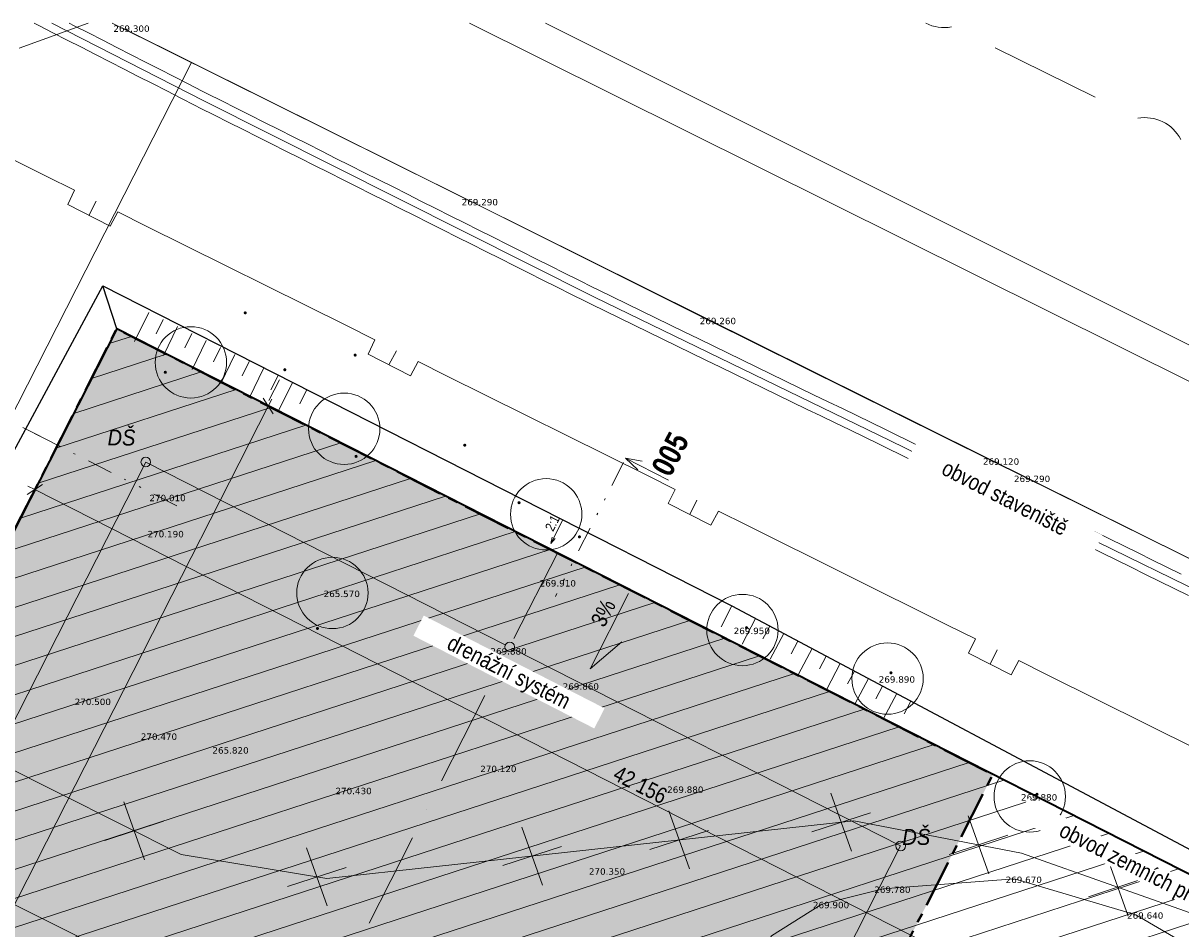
# Model space of a CAD drawing. Header units: millimetres. Extents: x -479461597 to -478645968, y -1101060132 to -1100898045.
# Tile 19 of 145: x -479315677 to -479279452, y -1100926393 to -1100898045. Entities that reach past the tile are written whole.
import ezdxf
from ezdxf.xclip import XClip

# ---------------------------------------------------------------- set-up
doc = ezdxf.new("R2010")
doc.units = ezdxf.units.MM
doc.header["$MEASUREMENT"] = 0
doc.header["$XCLIPFRAME"] = 0
for name, pattern in [('19-015-_48_Čerchovaná s jednou', [5000, 3000, -1000, 0, -1000]), ('CENTER', [2400, 1500, -300, 300, -300]), ('Wipeout_Contour', [1000, 0, -1000]), ('Čerchovaná se dvěma tečkami L', [2300, 800, -460, 60, -460, 60, -460]), ('Čárkovaná L', [1300, 800, -500])]:
    doc.linetypes.add(name, pattern=pattern)
for name, color, linetype in [('Externí - kresby a obrázky', 7, 'Continuous'), ('HTU_1_Katastr_3_BODOVE OBJEKTY_Pero_č.__3', 7, 'Continuous'), ('HTU_3_HTU_4_Situace - terén HTU', 7, 'Continuous')]:
    doc.layers.add(name, color=color, linetype=linetype)
for name, color, linetype, lineweight, true_color in [('HTU_1_Katastr_3_2D čary_Pero_č.__15', 7, 'Continuous', 18, 0xc3457e), ('HTU_2_zaměření_2_body_Pero_č.__202', 7, 'Continuous', 20, 0x6d6f03), ('HTU_2_zaměření_2_kresba_Pero_č.__202', 7, 'Continuous', 20, 0x6d6f03), ('HTU_2_zaměření_2_výšky_Pero_č.__202', 7, 'Continuous', 20, 0x6d6f03), ('HTU_3_HTU_4_2D čary_Pero_č.__15', 7, 'Continuous', 18, 0xc3457e), ('HTU_3_HTU_4_Situace - terén HTU_Pero_č.__185', 7, 'Continuous', 20, 0xa8a8a8), ('HTU_3_HTU_4_Situace - terén HTU_Pero_č.__186', 7, 'Continuous', 25, 0x7b0011), ('HTU_3_HTU_4_Situace - terén HTU_Pero_č.__221', 7, 'Continuous', 40, 0xa87e33), ('HTU_3_HTU_4_Situace - terén HTU_Pero_č.__222', 7, 'Continuous', 20, 0xa87e33), ('HTU_3_HTU_4_Zaklady drenáž_Pero_č.__166', 7, 'Continuous', 13, 0x7b0011)]:
    doc.layers.add(name, color=color, linetype=linetype, lineweight=lineweight, true_color=true_color)
for name, color, linetype, lineweight in [('HTU_1_Katastr_3_2D čary_Pero_č.__76', 124, 'Continuous', 18), ('HTU_1_Katastr_3_BT_hranice_parcel_Pero_č.__1_Pero_č.__1', 7, 'Continuous', 18), ('HTU_1_Katastr_3_OVA_NET_Pero_č.__1_Pero_č.__1', 7, 'Continuous', 18), ('HTU_1_Katastr_3_PLYN_VŠB_Pero_č.__1_Pero_č.__1', 7, 'Continuous', 18), ('HTU_1_Katastr_3_SLP_kabel_Pero_č.__1_Pero_č.__1', 7, 'Continuous', 18), ('HTU_1_Katastr_3_VO_KABEL_Pero_č.__1_Pero_č.__1', 7, 'Continuous', 18), ('HTU_1_Katastr_3_voda_ovak (z existencí)_Pero_č.__1_Pero_č.__1', 7, 'Continuous', 18), ('HTU_3_HTU_4_2D čary_Pero_č.__76', 124, 'Continuous', 18), ('HTU_3_HTU_4_Bourané_Konstrukce - základy výkop_Pero_č.__109', 7, 'Continuous', 18), ('HTU_3_HTU_4_Konstrukce - základy výkop_Pero_č.__8', 7, 'Continuous', 18), ('HTU_3_HTU_4_Situace - terén HTU_Pero_č.__164', 250, 'Continuous', 13), ('HTU_3_HTU_4_Situace - terén HTU_Pero_č.__203', 7, 'Continuous', 35), ('HTU_3_HTU_4_Situace - terén HTU_Pero_č.__25', 7, 'Continuous', 18), ('HTU_3_HTU_4_Situace - terén HTU_Pero_č.__45', 7, 'Continuous', 18), ('HTU_3_HTU_4_Situace - terén HTU_Pero_č.__85', 7, 'Continuous', 18), ('HTU_3_HTU_4_Výkopy -  vykop_Pero_č.__164', 250, 'Continuous', 13), ('HTU_3_HTU_4_Výkopy -  vykop_Pero_č.__4', 7, 'Continuous', 18), ('HTU_3_HTU_4_Zaklady drenáž_Pero_č.__8', 7, 'Continuous', 18), ('HTU_3_HTU_4_Značky - řezy_Pero_č.__21', 7, 'Continuous', 18), ('HTU_3_HTU_4_Značky - řezy_Pero_č.__25', 7, 'Continuous', 18), ('HTU_3_HTU_4_Značky - řezy_Pero_č.__85', 7, 'Continuous', 18)]:
    doc.layers.add(name, color=color, linetype=linetype, lineweight=lineweight)
doc.styles.add('GENERATED_STYLE_1', font='txt')
doc.styles.add('GENERATED_STYLE_5', font='txt')
doc.styles.add('GENERATED_STYLE_6', font='txt')
doc.styles.add('GENERATED_STYLE_7', font='txt')
doc.styles.add('GENERATED_STYLE_8', font='txt')
doc.linetypes.add('cara rezu', pattern='A,0,[7,20-026-4_02.1.10- 02 Situace HTU1.Shx,S=6.349206,R=0,X=0,Y=0],-800,0', length=800)
doc.linetypes.add('EL_VEDENI_SLABOPROUD_PODZ', pattern='A,0,[5,20-026-4_02.1.10- 02 Situace HTU1.Shx,S=0.277778,R=0,X=0,Y=0],-100,0', length=100)
doc.linetypes.add('kanaldrenaz', pattern='A,0,[8,20-026-4_02.1.10- 02 Situace HTU1.Shx,S=19.047619,R=0,X=0,Y=0],-2800,0', length=2800)
doc.linetypes.add('plná nepravidelná', pattern='A,0,[1,20-026-4_02.1.10- 02 Situace HTU1.Shx,S=7.936508,R=0,X=0,Y=2.08167e-17],-1000,0', length=1000)
doc.linetypes.add('Voda_pitna_podz', pattern='A,0,[3,20-026-4_02.1.10- 02 Situace HTU1.Shx,S=0.277778,R=0,X=0,Y=0],-100,0', length=100)

# ---------------------------------------------------------------- blocks, each defined once
blk = doc.blocks.new('Kresba_2_2', base_point=(-460327121.276564, -1100980142.449307))
at = {"layer": 'HTU_2_zaměření_2_body_Pero_č.__202', "color": 66, "linetype": 'Continuous', "lineweight": 20, "true_color": 0x6d6f03}
for p, q in [((-479312580, -1100898190), (-479312579.95, -1100898190)), ((-479301680, -1100903620), (-479301679.95, -1100903620)), ((-479294230, -1100907340), (-479294229.95, -1100907340)), ((-479285370, -1100911740), (-479285369.95, -1100911740)), ((-479284400, -1100912280), (-479284399.95, -1100912280)), ((-479311450, -1100912880), (-479311449.95, -1100912880)), ((-479311510, -1100914010), (-479311509.95, -1100914010)), ((-479299240, -1100915550), (-479299239.95, -1100915550)), ((-479306000, -1100915880), (-479305999.95, -1100915880)), ((-479293170, -1100917040), (-479293169.95, -1100917040)), ((-479300780, -1100917680), (-479300779.95, -1100917680)), ((-479288630, -1100918560), (-479288629.95, -1100918560)), ((-479298520, -1100918780), (-479298519.95, -1100918780)), ((-479313790, -1100919260), (-479313789.95, -1100919260)), ((-479311720, -1100920350), (-479311719.95, -1100920350)), ((-479309480, -1100920780), (-479309479.95, -1100920780)), ((-479301100, -1100921360), (-479301099.95, -1100921360)), ((-479305630, -1100922050), (-479305629.95, -1100922050)), ((-479295250, -1100922010), (-479295249.95, -1100922010)), ((-479284180, -1100922250), (-479284179.95, -1100922250)), ((-479297700, -1100924570), (-479297699.95, -1100924570)), ((-479288770, -1100925140), (-479288769.95, -1100925140)), ((-479284660, -1100924830), (-479284659.95, -1100924830)), ((-479290690, -1100925620), (-479290689.95, -1100925620)), ((-479280860, -1100925950), (-479280859.95, -1100925950))]:
    blk.add_line(p, q, dxfattribs=at)
at = {"layer": 'HTU_2_zaměření_2_kresba_Pero_č.__202', "color": 66, "linetype": 'Continuous', "lineweight": 20, "true_color": 0x6d6f03, "flags": 128}
for points in [[(-479267690, -1100920500), (-479276570, -1100916090), (-479285370, -1100911740), (-479294230, -1100907340), (-479301680, -1100903620), (-479312580, -1100898190)], [(-479306110, -1100953620), (-479304400, -1100950650), (-479302460, -1100946540), (-479300780, -1100943700), (-479297720, -1100936230), (-479295240, -1100931870), (-479293150, -1100928110), (-479292260, -1100926610), (-479290690, -1100925620), (-479288770, -1100925140), (-479284660, -1100924830), (-479280860, -1100925950), (-479278200, -1100927510)]]:
    blk.add_lwpolyline(points, dxfattribs=at)
at = {"layer": 'HTU_2_zaměření_2_kresba_Pero_č.__202', "color": 66, "linetype": 'Continuous', "lineweight": 20, "true_color": 0x6d6f03}
for centre in [(-479310429.220098, -1100908661.712548), (-479305630.055141, -1100910740.257281), (-479299311.155163, -1100913418.38216), (-479306000, -1100915880), (-479293170, -1100917040), (-479288630, -1100918560), (-479284180, -1100922250)]:
    blk.add_circle(centre, 1116.516675, dxfattribs=at)
at = {"layer": 'HTU_2_zaměření_2_výšky_Pero_č.__202', "color": 66, "linetype": 'Continuous', "lineweight": 20, "true_color": 0x6d6f03, "char_height": 200, "attachment_point": 4, "style": 'GENERATED_STYLE_1'}
for s, insert in [('\\A1;{\\pql;\\fVerdana|b0|i0|c238|p38;269.300}', (-479312854.915, -1100898219.581786)), ('\\A1;{\\pql;\\fVerdana|b0|i0|c238|p38;269.290}', (-479301954.915, -1100903649.581786)), ('\\A1;{\\pql;\\fVerdana|b0|i0|c238|p38;269.260}', (-479294504.915, -1100907369.581786)), ('\\A1;{\\pql;\\fVerdana|b0|i0|c238|p38;269.120}', (-479285644.915, -1100911769.581786)), ('\\A1;{\\pql;\\fVerdana|b0|i0|c238|p38;269.290}', (-479284674.915, -1100912309.581786)), ('\\A1;{\\pql;\\fVerdana|b0|i0|c238|p38;270.010}', (-479311724.915, -1100912909.581786)), ('\\A1;{\\pql;\\fVerdana|b0|i0|c238|p38;270.190}', (-479311784.915, -1100914039.581786)), ('\\A1;{\\pql;\\fVerdana|b0|i0|c238|p38;269.910}', (-479299514.915, -1100915579.581786)), ('\\A1;{\\pql;\\fVerdana|b0|i0|c238|p38;265.570}', (-479306274.915, -1100915909.581786)), ('\\A1;{\\pql;\\fVerdana|b0|i0|c238|p38;269.950}', (-479293444.915, -1100917069.581786)), ('\\A1;{\\pql;\\fVerdana|b0|i0|c238|p38;269.880}', (-479301054.915, -1100917709.581786)), ('\\A1;{\\pql;\\fVerdana|b0|i0|c238|p38;269.890}', (-479288904.915, -1100918589.581786)), ('\\A1;{\\pql;\\fVerdana|b0|i0|c238|p38;269.860}', (-479298794.915, -1100918809.581786)), ('\\A1;{\\pql;\\fVerdana|b0|i0|c238|p38;270.500}', (-479314064.915, -1100919289.581786)), ('\\A1;{\\pql;\\fVerdana|b0|i0|c238|p38;270.470}', (-479311994.915, -1100920379.581786)), ('\\A1;{\\pql;\\fVerdana|b0|i0|c238|p38;265.820}', (-479309754.915, -1100920809.581786)), ('\\A1;{\\pql;\\fVerdana|b0|i0|c238|p38;270.120}', (-479301374.915, -1100921389.581786)), ('\\A1;{\\pql;\\fVerdana|b0|i0|c238|p38;270.430}', (-479305904.915, -1100922079.581786)), ('\\A1;{\\pql;\\fVerdana|b0|i0|c238|p38;269.880}', (-479295524.915, -1100922039.581786)), ('\\A1;{\\pql;\\fVerdana|b0|i0|c238|p38;269.880}', (-479284454.915, -1100922279.581786)), ('\\A1;{\\pql;\\fVerdana|b0|i0|c238|p38;270.350}', (-479297974.915, -1100924599.581786)), ('\\A1;{\\pql;\\fVerdana|b0|i0|c238|p38;269.670}', (-479284934.915, -1100924859.581786)), ('\\A1;{\\pql;\\fVerdana|b0|i0|c238|p38;269.780}', (-479289044.915, -1100925169.581786)), ('\\A1;{\\pql;\\fVerdana|b0|i0|c238|p38;269.900}', (-479290964.915, -1100925649.581786)), ('\\A1;{\\pql;\\fVerdana|b0|i0|c238|p38;269.640}', (-479281134.915, -1100925979.581786))]:
    blk.add_mtext(s, dxfattribs=dict(at, insert=insert))
blk = doc.blocks.new('Kresba_3_3', base_point=(-460327121, -1100980142))
at = {"layer": 'HTU_1_Katastr_3_BODOVE OBJEKTY_Pero_č.__3', "linetype": 'Continuous', "lineweight": 0, "true_color": 0x000000}
for points in [[(-479308678, -1100907112, 1), (-479308778, -1100907112, 1)], [(-479305239, -1100908434, 1), (-479305339, -1100908434, 1)], [(-479311179, -1100908972, 1), (-479311279, -1100908972, 1)], [(-479307439, -1100908893, 1), (-479307539, -1100908893, 1)], [(-479301809, -1100911255, 1), (-479301909, -1100911255, 1)], [(-479305210, -1100911604, 1), (-479305310, -1100911604, 1)], [(-479300110, -1100913055, 1), (-479300210, -1100913055, 1)], [(-479298220, -1100914124, 1), (-479298320, -1100914123, 1)], [(-479306417, -1100916991, 1), (-479306517, -1100916991, 1)], [(-479292991, -1100916968, 1), (-479293091, -1100916967, 1)], [(-479288472, -1100918379, 1), (-479288572, -1100918379, 1)], [(-479283903, -1100922180, 1), (-479284003, -1100922180, 1)]]:
    blk.add_hatch(color=18, dxfattribs=at).paths.add_polyline_path(points)
at = {"layer": 'HTU_1_Katastr_3_2D čary_Pero_č.__15', "color": 243, "linetype": 'cara rezu', "lineweight": 18, "true_color": 0xc3457e, "flags": 128}
blk.add_lwpolyline([(-479260989, -1100941377), (-479262434, -1100944243), (-479264521, -1100943182), (-479262520, -1100939250), (-479277636, -1100931565), (-479284957, -1100945959), (-479295151, -1100940862), (-479317016, -1100983651), (-479306803, -1100988861), (-479310166, -1100995464), (-479320220, -1100990344), (-479322072, -1100993980), (-479323855, -1100993073), (-479322003, -1100989436), (-479324570, -1100988129), (-479345483, -1100977481), (-479346003, -1100978502), (-479348052, -1100977458), (-479347532, -1100976438), (-479349225, -1100975576), (-479340945, -1100959310), (-479339130, -1100955745), (-479314621, -1100907562), (-479310408, -1100899278), (-479292653, -1100908104), (-479285665, -1100911578), (-479271142, -1100918798), (-479260989, -1100923846)], dxfattribs=at)
at = {"layer": 'HTU_1_Katastr_3_2D čary_Pero_č.__76', "color": 124, "linetype": 'Čárkovaná L', "lineweight": 18}
blk.add_line((-479314601, -1100911254), (-479315599, -1100910746), dxfattribs=at)
at = {"layer": 'HTU_1_Katastr_3_BT_hranice_parcel_Pero_č.__1_Pero_č.__1', "color": 7, "linetype": 'Continuous', "lineweight": 18, "flags": 128}
for points in [[(-479312889, -1100898045), (-479260989, -1100923845)], [(-479260989, -1100923845), (-479312889, -1100898045)], [(-479312889, -1100898045), (-479260989, -1100923845)], [(-479260989, -1100923845), (-479312889, -1100898045)], [(-479312889, -1100898045), (-479260989, -1100923845)], [(-479260989, -1100923845), (-479312889, -1100898045)], [(-479301715, -1100898045), (-479260989, -1100918315)], [(-479260989, -1100918315), (-479301715, -1100898045)], [(-479301715, -1100898045), (-479260989, -1100918315)], [(-479260989, -1100918315), (-479301715, -1100898045)], [(-479301715, -1100898045), (-479260989, -1100918315)], [(-479260989, -1100918315), (-479301715, -1100898045)]]:
    blk.add_lwpolyline(points, dxfattribs=at)
at = {"layer": 'HTU_1_Katastr_3_OVA_NET_Pero_č.__1_Pero_č.__1', "color": 7, "linetype": 'Continuous', "lineweight": 18, "flags": 128}
for points in [[(-479287435, -1100898045, 0.165844), (-479286631, -1100898164)], [(-479279454, -1100901685, 0.330701), (-479280802, -1100901023)]]:
    blk.add_lwpolyline(points, format="xyb", dxfattribs=at)
blk.add_lwpolyline([(-479285261, -1100898820), (-479282129, -1100900366)], dxfattribs=at)
at = {"layer": 'HTU_1_Katastr_3_PLYN_VŠB_Pero_č.__1_Pero_č.__1', "color": 7, "linetype": 'Continuous', "lineweight": 18, "flags": 128}
for points in [[(-479321224, -1100899719), (-479314959, -1100902832), (-479314070, -1100903277), (-479314282, -1100903721), (-479312949, -1100904399), (-479312716, -1100903955), (-479311827, -1100904400)], [(-479313393, -1100903616), (-479313626, -1100904060)], [(-479311827, -1100904400), (-479305563, -1100907513), (-479304674, -1100907958), (-479304886, -1100908402), (-479303552, -1100909080), (-479303319, -1100908636), (-479302431, -1100909080)], [(-479303997, -1100908297), (-479304230, -1100908741)], [(-479302431, -1100909080), (-479296166, -1100912194), (-479295277, -1100912639), (-479295489, -1100913083), (-479294156, -1100913761), (-479293923, -1100913317), (-479293034, -1100913761)], [(-479294600, -1100912978), (-479294812, -1100913422)], [(-479293034, -1100913761), (-479286770, -1100916875), (-479285881, -1100917320), (-479286093, -1100917764), (-479284759, -1100918442), (-479284526, -1100917997), (-479283638, -1100918442)], [(-479285204, -1100917659), (-479285416, -1100918103)], [(-479283638, -1100918442), (-479277373, -1100921556), (-479276463, -1100922001), (-479276696, -1100922445), (-479275363, -1100923123), (-479275130, -1100922678), (-479274241, -1100923123)]]:
    blk.add_lwpolyline(points, dxfattribs=at)
at = {"layer": 'HTU_1_Katastr_3_SLP_kabel_Pero_č.__1_Pero_č.__1', "color": 7, "linetype": 'Continuous', "lineweight": 18}
for p, q in [((-479315333, -1100898045), (-479315191, -1100898117)), ((-479315191, -1100898117), (-479314746, -1100898345)), ((-479314232, -1100898045), (-479314077, -1100898124)), ((-479314077, -1100898124), (-479313632, -1100898352)), ((-479314746, -1100898345), (-479314301, -1100898573)), ((-479314301, -1100898573), (-479313855, -1100898800)), ((-479313632, -1100898352), (-479313187, -1100898580)), ((-479313187, -1100898580), (-479312741, -1100898807)), ((-479313855, -1100898800), (-479313410, -1100899028)), ((-479313410, -1100899028), (-479312965, -1100899256)), ((-479312741, -1100898807), (-479312297, -1100899035)), ((-479312297, -1100899035), (-479311852, -1100899263)), ((-479312965, -1100899256), (-479312520, -1100899483)), ((-479311852, -1100899263), (-479311407, -1100899490)), ((-479312520, -1100899483), (-479312075, -1100899711)), ((-479312075, -1100899711), (-479311630, -1100899938)), ((-479311407, -1100899490), (-479310962, -1100899718)), ((-479310962, -1100899718), (-479310517, -1100899946)), ((-479311630, -1100899938), (-479311184, -1100900166)), ((-479310517, -1100899946), (-479310071, -1100900173)), ((-479311184, -1100900166), (-479310739, -1100900394)), ((-479310739, -1100900394), (-479310294, -1100900621)), ((-479310071, -1100900173), (-479309909, -1100900256)), ((-479309909, -1100900256), (-479309462, -1100900481)), ((-479309462, -1100900481), (-479309016, -1100900705)), ((-479310294, -1100900621), (-479310135, -1100900702)), ((-479310135, -1100900702), (-479309689, -1100900927)), ((-479309016, -1100900705), (-479308569, -1100900929)), ((-479309689, -1100900927), (-479309242, -1100901150)), ((-479309242, -1100901150), (-479308794, -1100901375)), ((-479308569, -1100900929), (-479308122, -1100901154)), ((-479308122, -1100901154), (-479307675, -1100901378)), ((-479308794, -1100901375), (-479308348, -1100901600)), ((-479307675, -1100901378), (-479307228, -1100901603)), ((-479308348, -1100901600), (-479307901, -1100901824)), ((-479307901, -1100901824), (-479307454, -1100902049)), ((-479307228, -1100901603), (-479306781, -1100901827)), ((-479306781, -1100901827), (-479306335, -1100902051)), ((-479307454, -1100902049), (-479307008, -1100902273)), ((-479307008, -1100902273), (-479306560, -1100902497)), ((-479306335, -1100902051), (-479305888, -1100902276)), ((-479305888, -1100902276), (-479305441, -1100902500)), ((-479306560, -1100902497), (-479306114, -1100902722)), ((-479305441, -1100902500), (-479304994, -1100902725)), ((-479306114, -1100902722), (-479305667, -1100902947)), ((-479305667, -1100902947), (-479305220, -1100903170)), ((-479304994, -1100902725), (-479304547, -1100902949)), ((-479304547, -1100902949), (-479304101, -1100903173)), ((-479305220, -1100903170), (-479304774, -1100903395)), ((-479304774, -1100903395), (-479304327, -1100903619)), ((-479304101, -1100903173), (-479303654, -1100903398)), ((-479303654, -1100903398), (-479303207, -1100903623)), ((-479304327, -1100903619), (-479303879, -1100903844)), ((-479303207, -1100903623), (-479302760, -1100903847)), ((-479303879, -1100903844), (-479303433, -1100904069)), ((-479303433, -1100904069), (-479302986, -1100904292)), ((-479302760, -1100903847), (-479302313, -1100904071)), ((-479302313, -1100904071), (-479301867, -1100904295)), ((-479302986, -1100904292), (-479302540, -1100904517)), ((-479301867, -1100904295), (-479301420, -1100904520)), ((-479302540, -1100904517), (-479302093, -1100904742)), ((-479302093, -1100904742), (-479301645, -1100904966)), ((-479301420, -1100904520), (-479300973, -1100904745)), ((-479300973, -1100904745), (-479300526, -1100904968)), ((-479301645, -1100904966), (-479301199, -1100905190)), ((-479301199, -1100905190), (-479300752, -1100905415)), ((-479300526, -1100904968), (-479300079, -1100905193)), ((-479300079, -1100905193), (-479299632, -1100905418)), ((-479300752, -1100905415), (-479300305, -1100905639)), ((-479299632, -1100905418), (-479299186, -1100905642)), ((-479300305, -1100905639), (-479299859, -1100905864)), ((-479299859, -1100905864), (-479299412, -1100906088)), ((-479299186, -1100905642), (-479298739, -1100905866)), ((-479298739, -1100905866), (-479298292, -1100906091)), ((-479299412, -1100906088), (-479298965, -1100906312)), ((-479298292, -1100906091), (-479297845, -1100906315)), ((-479298965, -1100906312), (-479298518, -1100906537)), ((-479298518, -1100906537), (-479298071, -1100906761)), ((-479297845, -1100906315), (-479297686, -1100906395)), ((-479297686, -1100906395), (-479297237, -1100906614)), ((-479297237, -1100906614), (-479296787, -1100906832)), ((-479298071, -1100906761), (-479297908, -1100906843)), ((-479297908, -1100906843), (-479297458, -1100907062)), ((-479296787, -1100906832), (-479296338, -1100907051)), ((-479297458, -1100907062), (-479297009, -1100907280)), ((-479297009, -1100907280), (-479296558, -1100907499)), ((-479296338, -1100907051), (-479295888, -1100907270)), ((-479295888, -1100907270), (-479295437, -1100907488)), ((-479296558, -1100907499), (-479296109, -1100907718)), ((-479296109, -1100907718), (-479295659, -1100907936)), ((-479295437, -1100907488), (-479294988, -1100907707)), ((-479294988, -1100907707), (-479294538, -1100907924)), ((-479295659, -1100907936), (-479295210, -1100908155)), ((-479294538, -1100907924), (-479294089, -1100908143)), ((-479295210, -1100908155), (-479294760, -1100908374)), ((-479294760, -1100908374), (-479294310, -1100908592)), ((-479294089, -1100908143), (-479293639, -1100908362)), ((-479293639, -1100908362), (-479293189, -1100908580)), ((-479294310, -1100908592), (-479293860, -1100908810)), ((-479293860, -1100908810), (-479293411, -1100909029)), ((-479293189, -1100908580), (-479292739, -1100908799)), ((-479292739, -1100908799), (-479292290, -1100909018)), ((-479293411, -1100909029), (-479292961, -1100909247)), ((-479292290, -1100909018), (-479291840, -1100909236)), ((-479292961, -1100909247), (-479292512, -1100909466)), ((-479292512, -1100909466), (-479292062, -1100909684)), ((-479291840, -1100909236), (-479291391, -1100909455)), ((-479291391, -1100909455), (-479290941, -1100909673)), ((-479292062, -1100909684), (-479291612, -1100909903)), ((-479291612, -1100909903), (-479291162, -1100910122)), ((-479290941, -1100909673), (-479290491, -1100909892)), ((-479290491, -1100909892), (-479290041, -1100910111)), ((-479291162, -1100910122), (-479290713, -1100910340)), ((-479290041, -1100910111), (-479289592, -1100910329)), ((-479290713, -1100910340), (-479290263, -1100910559)), ((-479290263, -1100910559), (-479289814, -1100910778)), ((-479289592, -1100910329), (-479289142, -1100910548)), ((-479289142, -1100910548), (-479288693, -1100910767)), ((-479289814, -1100910778), (-479289363, -1100910996)), ((-479289363, -1100910996), (-479288914, -1100911215)), ((-479288693, -1100910767), (-479288424, -1100910896)), ((-479288424, -1100910896), (-479287974, -1100911116)), ((-479288914, -1100911215), (-479288643, -1100911347)), ((-479288643, -1100911347), (-479288194, -1100911566)), ((-479287974, -1100911116), (-479287525, -1100911336)), ((-479287525, -1100911336), (-479287076, -1100911555)), ((-479288194, -1100911566), (-479287745, -1100911785)), ((-479287076, -1100911555), (-479286627, -1100911775)), ((-479287745, -1100911785), (-479287295, -1100912005)), ((-479287295, -1100912005), (-479286845, -1100912224)), ((-479286627, -1100911775), (-479286178, -1100911995)), ((-479286178, -1100911995), (-479285728, -1100912214)), ((-479286845, -1100912224), (-479286396, -1100912444)), ((-479286396, -1100912444), (-479285947, -1100912663)), ((-479285728, -1100912214), (-479285279, -1100912433)), ((-479285279, -1100912433), (-479284830, -1100912652)), ((-479285947, -1100912663), (-479285498, -1100912883)), ((-479284830, -1100912652), (-479284381, -1100912872)), ((-479285498, -1100912883), (-479285049, -1100913103)), ((-479285049, -1100913103), (-479284600, -1100913321)), ((-479284381, -1100912872), (-479283932, -1100913092)), ((-479283932, -1100913092), (-479283483, -1100913311)), ((-479284600, -1100913321), (-479284150, -1100913541)), ((-479284150, -1100913541), (-479283701, -1100913761)), ((-479283483, -1100913311), (-479283032, -1100913531)), ((-479283032, -1100913531), (-479282583, -1100913751)), ((-479283701, -1100913761), (-479283252, -1100913980)), ((-479282583, -1100913751), (-479282134, -1100913969)), ((-479283252, -1100913980), (-479282803, -1100914200)), ((-479282803, -1100914200), (-479282354, -1100914419)), ((-479282134, -1100913969), (-479281685, -1100914189)), ((-479281685, -1100914189), (-479281236, -1100914409)), ((-479282354, -1100914419), (-479281905, -1100914639)), ((-479281236, -1100914409), (-479280787, -1100914628)), ((-479280787, -1100914628), (-479280337, -1100914848)), ((-479281905, -1100914639), (-479281455, -1100914858)), ((-479281455, -1100914858), (-479281006, -1100915077)), ((-479280337, -1100914848), (-479279888, -1100915067)), ((-479281006, -1100915077), (-479280556, -1100915297)), ((-479280556, -1100915297), (-479280107, -1100915517)), ((-479279888, -1100915067), (-479279439, -1100915287)), ((-479280107, -1100915517), (-479279658, -1100915736)), ((-479279658, -1100915736), (-479279208, -1100915956))]:
    blk.add_line(p, q, dxfattribs=at)
at = {"layer": 'HTU_1_Katastr_3_SLP_kabel_Pero_č.__1_Pero_č.__1', "color": 7, "linetype": 'EL_VEDENI_SLABOPROUD_PODZ', "lineweight": 18, "flags": 128}
blk.add_lwpolyline([(-479314783, -1100898045), (-479310022, -1100900479), (-479297797, -1100906619), (-479288533, -1100911122), (-479275558, -1100917461), (-479264884, -1100922852), (-479260989, -1100924699)], dxfattribs=at)
at = {"layer": 'HTU_1_Katastr_3_VO_KABEL_Pero_č.__1_Pero_č.__1', "color": 7, "linetype": 'Continuous', "lineweight": 18, "flags": 128}
blk.add_lwpolyline([(-479260989, -1100917222), (-479299334, -1100898045)], dxfattribs=at)
at = {"layer": 'HTU_1_Katastr_3_voda_ovak (z existencí)_Pero_č.__1_Pero_č.__1', "color": 7, "linetype": 'Voda_pitna_podz', "lineweight": 18}
for p, q in [((-479310729, -1100924066), (-479334291, -1100912242)), ((-479289682, -1100923013), (-479299313, -1100924066)), ((-479284436, -1100924023), (-479289682, -1100923013)), ((-479277814, -1100926367), (-479284436, -1100924023)), ((-479306171, -1100924819), (-479310729, -1100924066)), ((-479299313, -1100924066), (-479306171, -1100924819))]:
    blk.add_line(p, q, dxfattribs=at)
at = {"layer": 'HTU_1_Katastr_3_voda_ovak (z existencí)_Pero_č.__1_Pero_č.__1', "color": 7, "linetype": 'Continuous', "lineweight": 18}
for p, q in [((-479290404, -1100922148), (-479289758, -1100923965)), ((-479312529, -1100922416), (-479311883, -1100924234)), ((-479295471, -1100922702), (-479294825, -1100924519)), ((-479290998, -1100923355), (-479289164, -1100922758)), ((-479286108, -1100922855), (-479285462, -1100924672)), ((-479313123, -1100923623), (-479311289, -1100923026)), ((-479300074, -1100923205), (-479299428, -1100925023)), ((-479296065, -1100923909), (-479294231, -1100923312)), ((-479286702, -1100924062), (-479284868, -1100923465)), ((-479306811, -1100923858), (-479306165, -1100925675)), ((-479300668, -1100924413), (-479298834, -1100923816)), ((-479281751, -1100924179), (-479281105, -1100925996)), ((-479307405, -1100925065), (-479305571, -1100924468)), ((-479282345, -1100925386), (-479280511, -1100924789))]:
    blk.add_line(p, q, dxfattribs=at)
at = {"layer": 'HTU_1_Katastr_3_voda_ovak (z existencí)_Pero_č.__1_Pero_č.__1', "color": 7, "linetype": 'Continuous', "lineweight": 18, "flags": 128}
blk.add_lwpolyline([(-479315799, -1100898829), (-479313638, -1100898045)], dxfattribs=at)
blk = doc.blocks.new('Kresba_4_4', base_point=(-460327121, -1100980142))
at = {"layer": 'HTU_3_HTU_4_Situace - terén HTU_Pero_č.__164', "linetype": 'Continuous', "lineweight": 13}
h = blk.add_hatch(dxfattribs=at)
h.set_pattern_fill('Izolace___tvárnice_0004', color=250, style=0, pattern_type=2)
h.set_pattern_definition([(18.0353, (-479315511.6, -1100947167.3), (-268.236, 823.82), [])])
h.paths.add_polyline_path([(-479312750, -1100907616), (-479347715, -1100976344), (-479347532, -1100976438), (-479345483, -1100977481), (-479335476, -1100982576, -0.905776), (-479335465, -1100982577, -0.188252), (-479335467, -1100982581), (-479324570, -1100988129), (-479322003, -1100989436), (-479320382, -1100990262), (-479317016, -1100983651), (-479295151, -1100940862), (-479284957, -1100945959), (-479277636, -1100931565), (-479275176, -1100926729)])
at = {"layer": 'HTU_3_HTU_4_Situace - terén HTU_Pero_č.__222', "linetype": 'Continuous', "lineweight": 20, "true_color": 0xa87e33}
h = blk.add_hatch(dxfattribs=at)
h.set_pattern_fill('Omítka_02_0004', color=45, style=0, pattern_type=2)
h.set_pattern_definition([(18.0353, (-479314747.7, -1100945665.8), (-234.706, 720.842), [0, -505.3935, 0, -758.09]), (83.0353, (-479313246.2, -1100946429.66), (-752.496, 91.925), [0, -370.622, 0, -640.165])])
h.paths.add_polyline_path([(-479347715, -1100976344), (-479347532, -1100976438), (-479345483, -1100977481), (-479335476, -1100982576, -0.905776), (-479335465, -1100982577, -0.188252), (-479335467, -1100982581), (-479324570, -1100988129), (-479322003, -1100989436), (-479320382, -1100990262), (-479317016, -1100983651), (-479295151, -1100940862), (-479287794, -1100926398), (-479285334, -1100921562), (-479312750, -1100907616)])
at = {"layer": 'HTU_3_HTU_4_2D čary_Pero_č.__15', "color": 243, "linetype": 'cara rezu', "lineweight": 18, "true_color": 0xc3457e, "flags": 128}
blk.add_lwpolyline([(-479260989, -1100941377), (-479262434, -1100944243), (-479264521, -1100943182), (-479262520, -1100939250), (-479277636, -1100931565), (-479284957, -1100945959), (-479295151, -1100940862), (-479317016, -1100983651), (-479306803, -1100988861), (-479310166, -1100995464), (-479320220, -1100990344), (-479322072, -1100993980), (-479323855, -1100993073), (-479322003, -1100989436), (-479324570, -1100988129), (-479345483, -1100977481), (-479346003, -1100978502), (-479348052, -1100977458), (-479347532, -1100976438), (-479349225, -1100975576), (-479340945, -1100959310), (-479339130, -1100955745), (-479314621, -1100907562), (-479310408, -1100899278), (-479292653, -1100908104), (-479285665, -1100911578), (-479271142, -1100918798), (-479260989, -1100923846)], dxfattribs=at)
at = {"layer": 'HTU_3_HTU_4_2D čary_Pero_č.__76', "color": 124, "linetype": 'Čárkovaná L', "lineweight": 18}
blk.add_line((-479314601, -1100911254), (-479315599, -1100910746), dxfattribs=at)
at = {"layer": 'HTU_3_HTU_4_Bourané_Konstrukce - základy výkop_Pero_č.__109', "color": 7, "linetype": 'Continuous', "lineweight": 18}
blk.add_line((-479318105, -1100924569), (-479306855, -1100930153), dxfattribs=at)
at = {"layer": 'HTU_3_HTU_4_Konstrukce - základy výkop_Pero_č.__8', "color": 7, "linetype": '19-015-_48_Čerchovaná s jednou', "lineweight": 18}
blk.add_line((-479298959, -1100914631), (-479333196, -1100981928), dxfattribs=at)
at = {"layer": 'HTU_3_HTU_4_Situace - terén HTU_Pero_č.__185', "color": 253, "linetype": 'Continuous', "lineweight": 20, "true_color": 0xa8a8a8}
for p, q in [((-479307991, -1100909856), (-479307660, -1100909206)), ((-479293832, -1100916935), (-479293501, -1100916285))]:
    blk.add_line(p, q, dxfattribs=at)
at = {"layer": 'HTU_3_HTU_4_Situace - terén HTU_Pero_č.__186', "color": 246, "linetype": 'Continuous', "lineweight": 25, "true_color": 0x7b0011}
for p, q in [((-479327157, -1100932206), (-479313188, -1100906270)), ((-479313188, -1100906270), (-479293501, -1100916285)), ((-479312750, -1100907616), (-479313188, -1100906270)), ((-479293501, -1100916285), (-479274886, -1100926184))]:
    blk.add_line(p, q, dxfattribs=at)
at = {"layer": 'HTU_3_HTU_4_Situace - terén HTU_Pero_č.__203', "color": 7, "linetype": 'Continuous', "lineweight": 35, "flags": 128}
blk.add_lwpolyline([(-479312750, -1100907616), (-479347715, -1100976344), (-479347532, -1100976438), (-479345483, -1100977481), (-479335476, -1100982576, -0.905776), (-479335465, -1100982577, -0.188252), (-479335467, -1100982581), (-479324570, -1100988129), (-479322003, -1100989436), (-479320382, -1100990262), (-479317016, -1100983651), (-479295151, -1100940862), (-479284957, -1100945959), (-479277636, -1100931565), (-479275176, -1100926729)], format="xyb", close=True, dxfattribs=at)
at = {"layer": 'HTU_3_HTU_4_Situace - terén HTU_Pero_č.__221', "color": 45, "linetype": 'CENTER', "lineweight": 40, "true_color": 0xa87e33, "flags": 128}
blk.add_lwpolyline([(-479347715, -1100976344), (-479347532, -1100976438), (-479345483, -1100977481), (-479335476, -1100982576, -0.905776), (-479335465, -1100982577, -0.188252), (-479335467, -1100982581), (-479324570, -1100988129), (-479322003, -1100989436), (-479320382, -1100990262), (-479317016, -1100983651), (-479295151, -1100940862), (-479287794, -1100926398), (-479285334, -1100921562), (-479312750, -1100907616)], format="xyb", close=True, dxfattribs=at)
at = {"layer": 'HTU_3_HTU_4_Situace - terén HTU_Pero_č.__45', "color": 7, "linetype": 'Continuous', "lineweight": 18}
for p, q in [((-479307851, -1100910270), (-479308166, -1100909786)), ((-479315066, -1100912487), (-479315550, -1100912801))]:
    blk.add_line(p, q, dxfattribs=at)
at = {"layer": 'HTU_3_HTU_4_Situace - terén HTU_Pero_č.__85', "color": 7, "linetype": 'Continuous', "lineweight": 18}
for p, q in [((-479308343, -1100909858), (-479307674, -1100910198)), ((-479307898, -1100909810), (-479308009, -1100910028)), ((-479308009, -1100910028), (-479342974, -1100978757)), ((-479315478, -1100912978), (-479315138, -1100912310)), ((-479315526, -1100912533), (-479315308, -1100912644)), ((-479315308, -1100912644), (-479277733, -1100931757))]:
    blk.add_line(p, q, dxfattribs=at)
at = {"layer": 'HTU_3_HTU_4_Výkopy -  vykop_Pero_č.__164', "color": 250, "linetype": 'Continuous', "lineweight": 13}
for p, q in [((-479311747, -1100907101), (-479312189, -1100908008)), ((-479311298, -1100907319), (-479311519, -1100907773)), ((-479310848, -1100907538), (-479311290, -1100908446)), ((-479310399, -1100907757), (-479310620, -1100908211)), ((-479309949, -1100907976), (-479310391, -1100908884)), ((-479309500, -1100908195), (-479309721, -1100908649)), ((-479309050, -1100908414), (-479309492, -1100909322)), ((-479308601, -1100908633), (-479308822, -1100909087)), ((-479308151, -1100908852), (-479308593, -1100909760)), ((-479307702, -1100909071), (-479307923, -1100909525)), ((-479307252, -1100909290), (-479307694, -1100910198)), ((-479306802, -1100909509), (-479307024, -1100909963)), ((-479292756, -1100916682), (-479293181, -1100917480)), ((-479292315, -1100916916), (-479292527, -1100917316)), ((-479291873, -1100917151), (-479292298, -1100917950)), ((-479291432, -1100917386), (-479291644, -1100917785)), ((-479290990, -1100917621), (-479291415, -1100918419)), ((-479290549, -1100917856), (-479290761, -1100918255)), ((-479290107, -1100918091), (-479290532, -1100918889)), ((-479289666, -1100918325), (-479289878, -1100918725)), ((-479289224, -1100918560), (-479289649, -1100919359)), ((-479288783, -1100918795), (-479288995, -1100919194)), ((-479288342, -1100919030), (-479288766, -1100919828)), ((-479287900, -1100919265), (-479288113, -1100919664))]:
    blk.add_line(p, q, dxfattribs=at)
at = {"layer": 'HTU_3_HTU_4_Výkopy -  vykop_Pero_č.__4', "color": 7, "linetype": 'Continuous', "lineweight": 18}
for p, q in [((-479298790, -1100913594), (-479299170, -1100914333)), ((-479299123, -1100914132), (-479299170, -1100914333)), ((-479299034, -1100914178), (-479299170, -1100914333)), ((-479296731, -1100915898), (-479297930, -1100918254)), ((-479296940, -1100917411), (-479297930, -1100918254))]:
    blk.add_line(p, q, dxfattribs=at)
at = {"layer": 'HTU_3_HTU_4_Zaklady drenáž_Pero_č.__166', "color": 246, "linetype": 'kanaldrenaz', "lineweight": 13, "true_color": 0x7b0011}
for p, q in [((-479311840, -1100911782), (-479328311, -1100944157)), ((-479300575, -1100917513), (-479311840, -1100911782)), ((-479300336, -1100917634), (-479288220, -1100923799)), ((-479288220, -1100923799), (-479304691, -1100956174))]:
    blk.add_line(p, q, dxfattribs=at)
at = {"layer": 'HTU_3_HTU_4_Zaklady drenáž_Pero_č.__8', "color": 7, "linetype": 'Continuous', "lineweight": 18}
for centre in [(-479311840, -1100911782), (-479300451, -1100917565), (-479288220, -1100923799)]:
    blk.add_circle(centre, 150, dxfattribs=at)
at = {"layer": 'HTU_3_HTU_4_Značky - řezy_Pero_č.__21', "color": 7, "linetype": 'Čerchovaná se dvěma tečkami L', "lineweight": 18}
for p, q in [((-479317735, -1100909659), (-479310872, -1100913151)), ((-479296892, -1100911799), (-479299023, -1100915988))]:
    blk.add_line(p, q, dxfattribs=at)
at = {"layer": 'HTU_3_HTU_4_Značky - řezy_Pero_č.__85', "color": 7, "linetype": 'Continuous', "lineweight": 18}
for p, q in [((-479296824, -1100911665), (-479295487, -1100912345)), ((-479296310, -1100911758), (-479296824, -1100911665)), ((-479296446, -1100912026), (-479296824, -1100911665))]:
    blk.add_line(p, q, dxfattribs=at)
at = {"layer": 'HTU_3_HTU_4_Situace - terén HTU_Pero_č.__25', "color": 7, "linetype": 'Continuous', "lineweight": 18, "insert": (-479297260, -1100921712), "char_height": 500, "width": 1760.01, "attachment_point": 7, "rotation": 333.0393, "style": 'GENERATED_STYLE_5'}
blk.add_mtext('\\A1;{\\pql;\\fArial Narrow|b0|i0|c238|p34;42\xa0156}', dxfattribs=at)
at = {"layer": 'HTU_3_HTU_4_Výkopy -  vykop_Pero_č.__4', "color": 7, "linetype": 'Continuous', "lineweight": 18, "style": 'GENERATED_STYLE_6'}
for s, insert, char_height, attachment_point, rotation in [('\\A1;{\\pqr;\\fArial Narrow|b0|i0|c0|p34;2:1}', (-479298877, -1100913550), 300, 9, 62.8123), ('\\A1;{\\pql;\\fArial Narrow|b0|i0|c0|p34;3%}', (-479297485, -1100916987), 500, 7, 63.0353)]:
    blk.add_mtext(s, dxfattribs=dict(at, insert=insert, char_height=char_height, attachment_point=attachment_point, rotation=rotation))
at = {"layer": 'HTU_3_HTU_4_Zaklady drenáž_Pero_č.__8', "color": 7, "linetype": 'Continuous', "lineweight": 18, "char_height": 500, "attachment_point": 9, "style": 'GENERATED_STYLE_8'}
for insert in [(-479312164, -1100911271), (-479287293, -1100923773)]:
    blk.add_mtext('\\A1;{\\W0.900000x;\\pqr;\\fArial|b0|i1|c238|p38;DŠ}', dxfattribs=dict(at, insert=insert))
at = {"layer": 'HTU_3_HTU_4_Značky - řezy_Pero_č.__25', "color": 7, "linetype": 'Continuous', "lineweight": 18, "insert": (-479295416, -1100912292), "char_height": 700, "attachment_point": 7, "rotation": 63.0353, "style": 'GENERATED_STYLE_7'}
blk.add_mtext('\\A1;{\\pql;\\pt0;\\fArial Narrow|b1|i0|c238|p34;005}', dxfattribs=at)
at = {"color": 254, "linetype": 'Wipeout_Contour', "lineweight": 0, "ltscale": 4802871298.874847}
blk.add_wipeout([(-479288011, -1100911737), (-479282226, -1100914704), (-479281903, -1100914074), (-479287688, -1100911106)], dxfattribs=at).dxf.layer = 'HTU_3_HTU_4_Situace - terén HTU'
at = {"color": 254, "linetype": 'Wipeout_Contour', "lineweight": 0, "ltscale": 4802916057.967995}
blk.add_wipeout([(-479303465, -1100917218), (-479297806, -1100920120), (-479297483, -1100919490), (-479303142, -1100916587)], dxfattribs=at).dxf.layer = 'HTU_3_HTU_4_Situace - terén HTU'
at = {"color": 254, "linetype": 'Wipeout_Contour', "lineweight": 0, "ltscale": 4802907104.13346}
blk.add_wipeout([(-479284564, -1100922947), (-479277410, -1100926617), (-479277087, -1100925986), (-479284240, -1100922317)], dxfattribs=at).dxf.layer = 'HTU_3_HTU_4_Situace - terén HTU'
at = {"layer": 'HTU_3_HTU_4_Situace - terén HTU_Pero_č.__25', "color": 7, "linetype": 'Continuous', "lineweight": 18, "char_height": 500, "attachment_point": 2, "rotation": 332.8438, "style": 'GENERATED_STYLE_5'}
for s, insert in [('\\A1;{\\pqc;\\fArial Narrow|b0|i0|c238|p34;obvod staveniště}', (-479284839, -1100912676)), ('\\A1;{\\pqc;\\fArial Narrow|b0|i0|c238|p34;drenážní systém}', (-479300356, -1100918124)), ('\\A1;{\\pqc;\\fArial Narrow|b0|i0|c238|p34;obvod \\fArial Narrow|b0|i0|c238|p34;zemních prací}', (-479280707, -1100924237))]:
    blk.add_mtext(s, dxfattribs=dict(at, insert=insert))

msp = doc.modelspace()

# ---------------------------------------------------------------- block references
at = {"layer": 'Externí - kresby a obrázky', "color": 250, "linetype": 'plná nepravidelná', "lineweight": 40}
ref = msp.add_blockref('Kresba_3_3', (-460327121.3, -1100980142.4), dxfattribs=at)
XClip(ref).set_block_clipping_path([(-479461596.9093363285, -1101060131.8682479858), (-479260989.2464485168, -1100898044.9989290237)])
ref = msp.add_blockref('Kresba_2_2', (-460327121.3, -1100980142.4), dxfattribs=at)
XClip(ref).set_block_clipping_path([(-479461596.9093363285, -1101048229.8387930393), (-479260989.2464485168, -1100898044.9989290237)])

# ---------------------------------------------------------------- next in the draw order: block references
ref = msp.add_blockref('Kresba_4_4', (-460327121.3, -1100980142.4), dxfattribs=at)
XClip(ref).set_block_clipping_path([(-479461596.9093363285, -1101060131.8682479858), (-479260989.2464485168, -1100898044.9989290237)])

doc.saveas('drawing.dxf')
